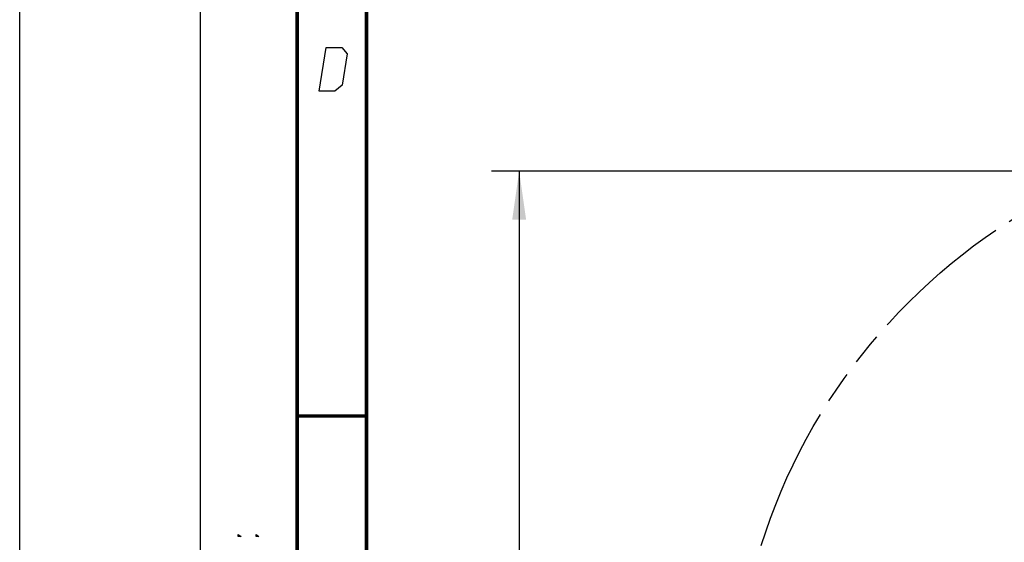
# Model space of a CAD drawing. Header units: inches. Extents: x 0 to 420, y 0 to 297.
# Tile 7 of 90: x 0 to 71, y 89 to 127. Entities that reach past the tile are written whole.
import ezdxf

# ---------------------------------------------------------------- set-up
doc = ezdxf.new("R2010")
doc.units = ezdxf.units.IN
doc.header["$LTSCALE"] = 23.1
doc.header["$MEASUREMENT"] = 0
doc.linetypes.add('PHANTOM', pattern=[0.8, 0.45, -0.05, 0.1, -0.05, 0.1, -0.05])
doc.layers.get('0').update_dxf_attribs({"linetype": 'CONTINUOUS'})
doc.layers.add('DEFAULT_3', color=7, linetype='PHANTOM')
doc.layers.add('DIM_PILOTEES', color=7, linetype='CONTINUOUS')
doc.styles.get("Standard").update_dxf_attribs({"font": 'txt', "width": 0.7})
doc.styles.add('TEXTSTYLE_2', font='txt', dxfattribs={"width": 0.7})
doc.dimstyles.new('DIMSTYLE_1', dxfattribs={"dimtxt": 0.18, "dimasz": 3.5, "dimexe": 2, "dimexo": 0, "dimgap": 0.045, "dimtad": 1, "dimzin": 4, "dimdsep": 46, "dimtxsty": 'TEXTSTYLE_2', "dimblk": '_FILLED', "dimblk1": '_FILLED', "dimblk2": '_FILLED', "dimcen": 0.09, "dimazin": 1, "dimtp": 0.003937, "dimtm": 0.003937, "dimtfac": 1, "dimtdec": 0, "dimtofl": 0, "dimtmove": 0, "dimatfit": 3, "dimldrblk": '_FILLED', "dimfxl": 1, "dimtolj": 1, "dimtzin": 4, "dimarcsym": 0})
doc.dimstyles.new('DIMSTYLE_4', dxfattribs={"dimtxt": 2.5, "dimasz": 3.5, "dimexe": 2, "dimexo": 0, "dimgap": 0.09, "dimtad": 1, "dimdec": 0, "dimzin": 4, "dimdsep": 46, "dimtxsty": 'STANDARD', "dimblk": '_FILLED', "dimblk1": '_FILLED', "dimblk2": '_FILLED', "dimcen": 0.09, "dimazin": 1, "dimtp": 0.07874, "dimtm": 0.07874, "dimtfac": 1, "dimtdec": 0, "dimtofl": 0, "dimtmove": 0, "dimatfit": 1, "dimldrblk": '_FILLED', "dimfxl": 1, "dimtolj": 1, "dimtzin": 4, "dimarcsym": 0})

# ---------------------------------------------------------------- blocks, each defined once
blk = doc.blocks.new('_FILLED')
at = {"color": 0, "linetype": 'ByBlock'}
blk.add_solid([(0, 0), (-1, 0.142857), (-1, -0.142857)], dxfattribs=at)
blk = doc.blocks.new('*D6')
at = {"layer": 'DIM_PILOTEES', "color": 2, "linetype": 'Continuous'}
for p, q in [((35.961033, 116.165119), (34.006033, 116.165119)), ((84.923528, 116.165119), (35.961033, 116.165119)), ((36.006033, 116.165119), (36.006033, 76.320012)), ((36.006033, 36.474904), (36.006033, 76.320012)), ((35.961033, 36.474904), (34.006033, 36.474904)), ((94.353, 36.474904), (35.961033, 36.474904))]:
    blk.add_line(p, q, dxfattribs=at)
at = {"layer": 'DIM_PILOTEES', "color": 2, "linetype": 'Continuous', "xscale": 3.5, "yscale": 3.5, "zscale": 3.5}
for p, rotation in [((36.006033, 116.165119), 90), ((36.006033, 36.474904), 270)]:
    blk.add_blockref('_FILLED', p, dxfattribs=dict(at, rotation=rotation))
blk = doc.blocks.new('*D14')
at = {"layer": 'DIM_PILOTEES', "color": 2, "linetype": 'Continuous'}
blk.add_line((130.459481, 99.719242), (144.563257, 108.862085), dxfattribs=at)
at = {"layer": 'DIM_PILOTEES', "color": 2, "linetype": 'Continuous', "xscale": 3.5, "yscale": 3.5, "zscale": 3.5, "rotation": 212.953525}
blk.add_blockref('_FILLED', (130.459481, 99.719242), dxfattribs=at)

msp = doc.modelspace()

# ---------------------------------------------------------------- linework, layer by layer
at = {"color": 7, "linetype": 'Continuous'}
msp.add_line((0, 0), (0, 297), dxfattribs=at)
msp.add_line((0, 0), (0, 297), dxfattribs=at)
at = {"color": 2, "linetype": 'Continuous'}
for p, q in [((13, 292), (13, 5)), ((21.58938, 121.9249), (22.103695, 125.0749)), ((22.103695, 125.0749), (23.228695, 125.0749)), ((23.228695, 125.0749), (23.605221, 124.624894)), ((23.605221, 124.624894), (23.237854, 122.374905)), ((23.237854, 122.374905), (22.714379, 121.9249)), ((22.714379, 121.9249), (21.58938, 121.9249)), ((15.75, 89.821432), (15.75, 89.964282)), ((15.75, 89.964282), (15.964286, 89.821432)), ((15.964286, 89.821432), (15.75, 89.821432)), ((17.035715, 89.821432), (17.035715, 89.964282)), ((17.035715, 89.964282), (17.250001, 89.821432)), ((17.250001, 89.821432), (17.035715, 89.821432))]:
    msp.add_line(p, q, dxfattribs=at)
at = {"color": 7, "linetype": 'Continuous', "const_width": 0.25}
for points in [[(20, 292), (20, 5)], [(25, 10), (25, 287)], [(20.00024, 98.5), (25.00024, 98.5)]]:
    msp.add_lwpolyline(points, dxfattribs=at)
at = {"layer": 'DEFAULT_3', "color": 7, "linetype": 'PHANTOM'}
msp.add_circle((94.442943, 76.371342), 42.922203, dxfattribs=at)

# ---------------------------------------------------------------- dimensions: what is measured, and where the dimension line sits
at = {"layer": 'DIM_PILOTEES', "color": 2, "linetype": 'Continuous'}
dim = msp.add_linear_dim(base=(36.006033, 36.474904), p1=(84.923528, 116.165119), p2=(94.353, 36.474904), angle=270, text=' ', dimstyle='DIMSTYLE_1', dxfattribs=at)
dim.commit()
dim.dimension.update_dxf_attribs({"geometry": '*D6', "text_midpoint": (36.006033, 72.031777), "dimtype": 160})
dim = msp.add_diameter_dim_2p(p1=(130.459481, 99.719242), p2=(58.426404, 53.023441), text='{\\fSymbol_ASME;\\W1.0;⌀}<>', dimstyle='DIMSTYLE_4', override={"dimpost": '<>'}, dxfattribs=at)
dim.commit()
dim.dimension.update_dxf_attribs({"geometry": '*D14', "text_midpoint": (137.403577, 104.965621), "dimtype": 163})

doc.saveas('drawing.dxf')
